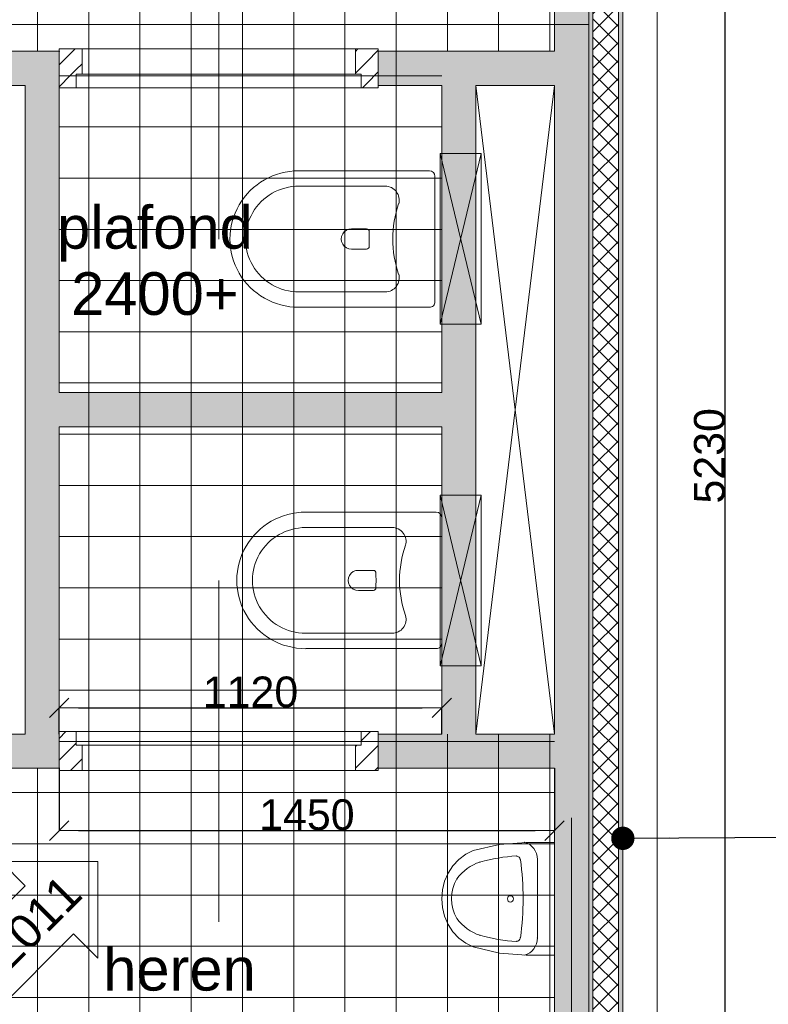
# Model space of a CAD drawing. Extents: x -329827 to 339781, y -55429 to 69134.
# Tile 8 of 139: x -249202 to -247011, y 21050 to 23935. Entities that reach past the tile are written whole.
import ezdxf

# ---------------------------------------------------------------- set-up
doc = ezdxf.new("R2010")
doc.units = 0
doc.header["$LTSCALE"] = 50
doc.linetypes.add('_ .', pattern=[190, 90, -50, 0, -50])
doc.layers.get('0').update_dxf_attribs({"linetype": 'CONTINUOUS'})
doc.layers.get('Defpoints').update_dxf_attribs({"linetype": 'CONTINUOUS'})
for name, color, linetype in [('00 Bestaand', 7, 'CONTINUOUS'), ('00 Bestaand 2D arcering', 7, 'CONTINUOUS'), ('00 Bestaand Deuren', 7, 'CONTINUOUS'), ('00 Bestaand Doorsnede-arcering', 7, 'CONTINUOUS'), ('00 tekst plafond', 7, 'CONTINUOUS'), ('22 Binnenwanden', 7, 'CONTINUOUS'), ('22 Binnenwanden Doorsnede-arcering', 7, 'CONTINUOUS'), ('22 Binnenwanden Laagscheidingslijnen', 7, 'CONTINUOUS'), ('65 Beveiliging', 7, 'CONTINUOUS'), ('A Stramien', 7, 'CONTINUOUS'), ('Tekst_dim 1_ 50', 7, 'CONTINUOUS'), ('Tekst_dim 1_ 50 2D arcering', 7, 'CONTINUOUS'), ('WM5448--', 1, 'CONTINUOUS')]:
    doc.layers.add(name, color=color, linetype=linetype)
doc.styles.add('GENERATED_STYLE_1', font='ARIAL.TTF')
doc.styles.get("Standard").update_dxf_attribs({"font": 'ARIAL.TTF'})
doc.linetypes.add('WBDBO 60', pattern='A,0,[1,4 3e verdieping1.Shx,S=13.888889,R=0,X=0,Y=-6.10623e-16],-1750,0', length=1750)
doc.dimstyles.new('GENERATED_STYLE__3', dxfattribs={"dimtxt": 89.999998, "dimasz": 57, "dimexe": 0.18, "dimexo": 0, "dimgap": 0.09, "dimtad": 1, "dimdec": 0, "dimzin": 0, "dimdsep": 46, "dimtxsty": 'GENERATED_STYLE_1', "dimblk": 'ARROWHEAD_6', "dimblk1": 'ARROWHEAD_6', "dimblk2": 'ARROWHEAD_6', "dimcen": 0.09, "dimclrd": 1, "dimclre": 1, "dimclrt": 2, "dimadec": 1, "dimazin": 0, "dimtfac": 1, "dimtdec": 4, "dimtmove": 0, "dimatfit": 3, "dimfxl": 0, "dimtolj": 1, "dimtzin": 0, "dimarcsym": 0})
doc.dimstyles.new('GENERATED_STYLE__4', dxfattribs={"dimtxt": 89.999998, "dimasz": 57, "dimexe": 0.18, "dimexo": 0, "dimgap": 0.09, "dimtad": 1, "dimtih": 1, "dimtoh": 1, "dimdec": 0, "dimzin": 0, "dimdsep": 46, "dimtxsty": 'GENERATED_STYLE_1', "dimblk": 'ARROWHEAD_6', "dimblk1": 'ARROWHEAD_6', "dimblk2": 'ARROWHEAD_6', "dimcen": 0.09, "dimclrd": 1, "dimclre": 1, "dimclrt": 2, "dimadec": 1, "dimazin": 0, "dimtfac": 1, "dimtdec": 4, "dimtmove": 0, "dimatfit": 3, "dimfxl": 0, "dimtolj": 1, "dimtzin": 0, "dimarcsym": 0})
doc.dimstyles.new('GENERATED_STYLE__8', dxfattribs={"dimtxt": 0.18, "dimasz": 136.8, "dimexe": 0.18, "dimexo": 0.0625, "dimgap": 0.09, "dimtad": 0, "dimtih": 1, "dimtoh": 1, "dimdec": 4, "dimzin": 0, "dimdsep": 46, "dimtxsty": 'Standard', "dimcen": 0.09, "dimadec": 0, "dimazin": 0, "dimtfac": 1, "dimtdec": 4, "dimtmove": 0, "dimatfit": 3, "dimldrblk": 'ARROWHEAD_11', "dimfxl": 0, "dimtolj": 1, "dimtzin": 0, "dimarcsym": 0})
pattern_1 = [(45, (0, 0), (-31.82, 31.82), [])]
pattern_2 = [(0, (0, 0), (0, 37.5), [0, -37.5])]

# ---------------------------------------------------------------- blocks, each defined once
blk = doc.blocks.new('D1a bu h 15')
at = {"layer": '00 Bestaand 2D arcering', "linetype": 'Continuous', "lineweight": 0}
h = blk.add_hatch(dxfattribs=at)
h.set_pattern_fill('12_NAALDHOUT_0002', color=9, style=0, pattern_type=2)
h.set_pattern_definition(pattern_1)
h.paths.add_polyline_path([(-467, 0), (-467, -114), (-433.5, -114), (-433.5, 0)], flags=0)
h = blk.add_hatch(dxfattribs=at)
h.set_pattern_fill('12_NAALDHOUT_0002', color=9, style=0, pattern_type=2)
h.set_pattern_definition(pattern_1)
h.paths.add_polyline_path([(-433.5, 0), (-433.5, -114), (-417, -114), (-417, 0)], flags=0)
h = blk.add_hatch(dxfattribs=at)
h.set_pattern_fill('12_NAALDHOUT_0002', color=9, style=0, pattern_type=2)
h.set_pattern_definition(pattern_1)
h.paths.add_polyline_path([(417, 0), (417, -114), (433.5, -114), (433.5, 0)], flags=0)
h = blk.add_hatch(dxfattribs=at)
h.set_pattern_fill('12_NAALDHOUT_0002', color=9, style=0, pattern_type=2)
h.set_pattern_definition(pattern_1)
h.paths.add_polyline_path([(467, 0), (433.5, 0), (433.5, -114), (467, -114)], flags=0)
h = blk.add_hatch(dxfattribs=at)
h.set_pattern_fill('12_NAALDHOUT_0002', color=9, style=0, pattern_type=2)
h.set_pattern_definition(pattern_1)
h.paths.add_polyline_path([(-417, -40), (-417, -114), (-400, -114), (-400, -40)], flags=0)
h = blk.add_hatch(dxfattribs=at)
h.set_pattern_fill('12_NAALDHOUT_0002', color=9, style=0, pattern_type=2)
h.set_pattern_definition(pattern_1)
h.paths.add_polyline_path([(417, -40), (400, -40), (400, -114), (417, -114)], flags=0)
at = {"layer": '00 Bestaand Deuren', "color": 2, "linetype": 'Continuous', "lineweight": 0}
blk.add_line((0, -557), (0, 443), dxfattribs=at)
at = {"layer": '00 Bestaand Deuren', "color": 1, "linetype": 'Continuous', "lineweight": 0}
for p, q in [((-467, 0), (467, 0)), ((-467, 0), (-467, -114)), ((-417, 0), (417, 0)), ((-417, -40), (-417, 0)), ((417, 0), (417, -40)), ((467, -114), (467, 0)), ((-467, -7), (-467, -107)), ((467, -7), (467, -107)), ((417, -40), (-417, -40)), ((-400, -40), (-400, -114)), ((400, -40), (400, -114)), ((-467, -114), (467, -114))]:
    blk.add_line(p, q, dxfattribs=at)
blk = doc.blocks.new('Wall_2_2', base_point=(11642.6, 23762.7))
at = {"layer": '00 Bestaand Doorsnede-arcering', "linetype": 'Continuous', "lineweight": 0}
for points in [[(11880.5, 24767.2), (11976.6, 24739.4), (12221.9, 25589.3), (12125.8, 25617.1)], [(11594.6, 23776.5), (11690.7, 23748.8), (11717.6, 23842.1), (11621.5, 23869.8)]]:
    blk.add_hatch(color=255, dxfattribs=at).paths.add_polyline_path(points, flags=0)
at = {"layer": '00 Bestaand', "color": 1, "linetype": 'Continuous', "lineweight": 0}
for p, q in [((12125.8, 25617.1), (11880.5, 24767.2)), ((12221.9, 25589.3), (12125.8, 25617.1)), ((11976.6, 24739.4), (12221.9, 25589.3)), ((11880.5, 24767.2), (11976.6, 24739.4)), ((11621.5, 23869.8), (11594.6, 23776.5)), ((11621.5, 23869.8), (11717.6, 23842.1)), ((11690.7, 23748.8), (11717.6, 23842.1)), ((11594.6, 23776.5), (11690.7, 23748.8))]:
    blk.add_line(p, q, dxfattribs=at)
for p in [(11880.5, 24767.2), (11621.5, 23869.8)]:
    blk.add_point(p, dxfattribs=at)
at = {"layer": '00 Bestaand Deuren', "color": 1, "linetype": 'Continuous', "lineweight": 0, "xscale": -1, "zscale": 1000, "rotation": 73.90020166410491}
blk.add_blockref('D1a bu h 15', (11744.3, 24320.4), dxfattribs=at)
blk = doc.blocks.new('Wall_40_2', base_point=(13927.3, 25272))
at = {"layer": '22 Binnenwanden Doorsnede-arcering', "linetype": 'Continuous', "lineweight": 0}
h = blk.add_hatch(dxfattribs=at)
h.set_pattern_fill('10_GIPS_0002', color=9, style=0, pattern_type=2)
h.set_pattern_definition(pattern_2)
h.paths.add_polyline_path([(13927.3, 25272), (13927.3, 20042), (13939.8, 20042), (13939.8, 25272)], flags=0)
h = blk.add_hatch(dxfattribs=at)
h.set_pattern_fill('13_45GR_ISOLATIE_0002', color=9, style=0, pattern_type=2)
h.set_pattern_definition([(45, (0, 0), (-26.516504, 26.516504), []), (135, (0, 0), (26.516504, 26.516504), [])])
h.paths.add_polyline_path([(13939.8, 25272), (13939.8, 20042), (14014.8, 20042), (14014.8, 25272)], flags=0)
h = blk.add_hatch(dxfattribs=at)
h.set_pattern_fill('10_GIPS_0002', color=9, style=0, pattern_type=2)
h.set_pattern_definition(pattern_2)
h.paths.add_polyline_path([(14027.3, 20042), (14027.3, 25272), (14014.8, 25272), (14014.8, 20042)], flags=0)
at = {"layer": '22 Binnenwanden', "color": 1, "linetype": 'Continuous', "lineweight": 0}
for p, q in [((13927.3, 25272), (13927.3, 20042)), ((14027.3, 20042), (14027.3, 25272))]:
    blk.add_line(p, q, dxfattribs=at)
at = {"layer": '22 Binnenwanden Laagscheidingslijnen', "color": 9, "linetype": 'Continuous', "lineweight": 0}
for p, q in [((13939.8, 25272), (13939.8, 20042)), ((14014.8, 20042), (14014.8, 25272))]:
    blk.add_line(p, q, dxfattribs=at)
blk = doc.blocks.new('Wall_112_2', base_point=(13877.3, 19882.9))
at = {"layer": '00 Bestaand Doorsnede-arcering', "linetype": 'Continuous', "lineweight": 0}
blk.add_hatch(color=255, dxfattribs=at).paths.add_polyline_path([(13927.3, 19823.4), (13927.3, 25270), (13827.3, 25270), (13827.3, 19942.5)], flags=0)
at = {"layer": '00 Bestaand', "color": 1, "linetype": 'Continuous', "lineweight": 0}
for p, q in [((13827.3, 25270), (13827.3, 23842.1)), ((13927.3, 19823.4), (13927.3, 25270)), ((13827.3, 23742.1), (13827.3, 21842.1)), ((13827.3, 21742.1), (13827.3, 20254.3))]:
    blk.add_line(p, q, dxfattribs=at)
blk = doc.blocks.new('D1a bu h 15_7')
at = {"layer": '00 Bestaand 2D arcering', "linetype": 'Continuous', "lineweight": 0}
h = blk.add_hatch(dxfattribs=at)
h.set_pattern_fill('12_NAALDHOUT_0002', color=9, style=0, pattern_type=2)
h.set_pattern_definition(pattern_1)
h.paths.add_polyline_path([(-467, 0), (-467, -114), (-433.5, -114), (-433.5, 0)], flags=0)
h = blk.add_hatch(dxfattribs=at)
h.set_pattern_fill('12_NAALDHOUT_0002', color=9, style=0, pattern_type=2)
h.set_pattern_definition(pattern_1)
h.paths.add_polyline_path([(-433.5, 0), (-433.5, -114), (-417, -114), (-417, 0)], flags=0)
h = blk.add_hatch(dxfattribs=at)
h.set_pattern_fill('12_NAALDHOUT_0002', color=9, style=0, pattern_type=2)
h.set_pattern_definition(pattern_1)
h.paths.add_polyline_path([(-417, -74), (-417, 0), (-400, 0), (-400, -74)], flags=0)
h = blk.add_hatch(dxfattribs=at)
h.set_pattern_fill('12_NAALDHOUT_0002', color=9, style=0, pattern_type=2)
h.set_pattern_definition(pattern_1)
h.paths.add_polyline_path([(417, -74), (400, -74), (400, 0), (417, 0)], flags=0)
h = blk.add_hatch(dxfattribs=at)
h.set_pattern_fill('12_NAALDHOUT_0002', color=9, style=0, pattern_type=2)
h.set_pattern_definition(pattern_1)
h.paths.add_polyline_path([(417, 0), (417, -114), (433.5, -114), (433.5, 0)], flags=0)
h = blk.add_hatch(dxfattribs=at)
h.set_pattern_fill('12_NAALDHOUT_0002', color=9, style=0, pattern_type=2)
h.set_pattern_definition(pattern_1)
h.paths.add_polyline_path([(467, 0), (433.5, 0), (433.5, -114), (467, -114)], flags=0)
at = {"layer": '00 Bestaand Deuren', "color": 2, "linetype": 'Continuous', "lineweight": 0}
blk.add_line((0, -557), (0, 443), dxfattribs=at)
at = {"layer": '00 Bestaand Deuren', "color": 1, "linetype": 'Continuous', "lineweight": 0}
for p, q in [((-467, 0), (467, 0)), ((-467, 0), (-467, -114)), ((-400, -74), (-400, 0)), ((400, -74), (400, 0)), ((467, -114), (467, 0)), ((-467, -7), (-467, -107)), ((467, -7), (467, -107)), ((417, -74), (-417, -74)), ((-417, -74), (-417, -114)), ((417, -114), (417, -74)), ((-467, -114), (467, -114)), ((-417, -114), (417, -114))]:
    blk.add_line(p, q, dxfattribs=at)
blk = doc.blocks.new('Wall_115_2', base_point=(13877.3, 21842.1))
at = {"layer": '00 Bestaand Doorsnede-arcering', "linetype": 'Continuous', "lineweight": 0}
for points in [[(11637.8, 21842.1), (11637.8, 21742.1), (12377.3, 21742.1), (12377.3, 21842.1)], [(13827.3, 21842.1), (13311.3, 21842.1), (13311.3, 21742.1), (13827.3, 21742.1)]]:
    blk.add_hatch(color=255, dxfattribs=at).paths.add_polyline_path(points, flags=0)
at = {"layer": '00 Bestaand', "color": 1, "linetype": 'Continuous', "lineweight": 0}
for p, q in [((12277.3, 21842.1), (11637.8, 21842.1)), ((11637.8, 21842.1), (11637.8, 21742.1)), ((12377.3, 21742.1), (12377.3, 21842.1)), ((13311.3, 21742.1), (13311.3, 21842.1)), ((13497.3, 21842.1), (13311.3, 21842.1)), ((13827.3, 21842.1), (13597.3, 21842.1)), ((11637.8, 21742.1), (12377.3, 21742.1)), ((13311.3, 21742.1), (13827.3, 21742.1))]:
    blk.add_line(p, q, dxfattribs=at)
for p in [(12377.3, 21742.1), (13311.3, 21742.1)]:
    blk.add_point(p, dxfattribs=at)
at = {"layer": '00 Bestaand Deuren', "color": 1, "linetype": 'Continuous', "lineweight": 0, "zscale": 1000, "rotation": 180}
blk.add_blockref('D1a bu h 15_7', (12844.3, 21735.1), dxfattribs=at)
blk = doc.blocks.new('Wall_116_2', base_point=(13597.3, 21842.1))
at = {"layer": '00 Bestaand Doorsnede-arcering', "linetype": 'Continuous', "lineweight": 0}
blk.add_hatch(color=255, dxfattribs=at).paths.add_polyline_path([(13597.3, 21842.1), (13597.3, 23742.1), (13497.3, 23742.1), (13497.3, 21842.1)], flags=0)
at = {"layer": '00 Bestaand', "color": 1, "linetype": 'Continuous', "lineweight": 0}
for p, q in [((13497.3, 23742.1), (13497.3, 22842.1)), ((13597.3, 21842.1), (13597.3, 23742.1)), ((13497.3, 22742.1), (13497.3, 21842.1))]:
    blk.add_line(p, q, dxfattribs=at)
blk = doc.blocks.new('D1a bu h 15_8')
at = {"layer": '00 Bestaand 2D arcering', "linetype": 'Continuous', "lineweight": 0}
h = blk.add_hatch(dxfattribs=at)
h.set_pattern_fill('12_NAALDHOUT_0002', color=9, style=0, pattern_type=2)
h.set_pattern_definition(pattern_1)
h.paths.add_polyline_path([(-467, 0), (-467, -114), (-433.5, -114), (-433.5, 0)], flags=0)
h = blk.add_hatch(dxfattribs=at)
h.set_pattern_fill('12_NAALDHOUT_0002', color=9, style=0, pattern_type=2)
h.set_pattern_definition(pattern_1)
h.paths.add_polyline_path([(-433.5, 0), (-433.5, -114), (-417, -114), (-417, 0)], flags=0)
h = blk.add_hatch(dxfattribs=at)
h.set_pattern_fill('12_NAALDHOUT_0002', color=9, style=0, pattern_type=2)
h.set_pattern_definition(pattern_1)
h.paths.add_polyline_path([(-417, -74), (-417, 0), (-400, 0), (-400, -74)], flags=0)
h = blk.add_hatch(dxfattribs=at)
h.set_pattern_fill('12_NAALDHOUT_0002', color=9, style=0, pattern_type=2)
h.set_pattern_definition(pattern_1)
h.paths.add_polyline_path([(417, -74), (400, -74), (400, 0), (417, 0)], flags=0)
h = blk.add_hatch(dxfattribs=at)
h.set_pattern_fill('12_NAALDHOUT_0002', color=9, style=0, pattern_type=2)
h.set_pattern_definition(pattern_1)
h.paths.add_polyline_path([(417, 0), (417, -114), (433.5, -114), (433.5, 0)], flags=0)
h = blk.add_hatch(dxfattribs=at)
h.set_pattern_fill('12_NAALDHOUT_0002', color=9, style=0, pattern_type=2)
h.set_pattern_definition(pattern_1)
h.paths.add_polyline_path([(467, 0), (433.5, 0), (433.5, -114), (467, -114)], flags=0)
at = {"layer": '00 Bestaand Deuren', "color": 2, "linetype": 'Continuous', "lineweight": 0}
blk.add_line((0, -557), (0, 443), dxfattribs=at)
at = {"layer": '00 Bestaand Deuren', "color": 1, "linetype": 'Continuous', "lineweight": 0}
for p, q in [((-467, 0), (467, 0)), ((-467, 0), (-467, -114)), ((-400, -74), (-400, 0)), ((400, -74), (400, 0)), ((467, -114), (467, 0)), ((-467, -7), (-467, -107)), ((467, -7), (467, -107)), ((417, -74), (-417, -74)), ((-417, -74), (-417, -114)), ((417, -114), (417, -74)), ((-467, -114), (467, -114)), ((-417, -114), (417, -114))]:
    blk.add_line(p, q, dxfattribs=at)
blk = doc.blocks.new('Wall_117_2', base_point=(11637.8, 23742.1))
at = {"layer": '00 Bestaand Doorsnede-arcering', "linetype": 'Continuous', "lineweight": 0}
for points in [[(11637.8, 23842.1), (11637.8, 23742.1), (12377.3, 23742.1), (12377.3, 23842.1)], [(13827.3, 23842.1), (13311.3, 23842.1), (13311.3, 23742.1), (13827.3, 23742.1)]]:
    blk.add_hatch(color=255, dxfattribs=at).paths.add_polyline_path(points, flags=0)
at = {"layer": '00 Bestaand', "color": 1, "linetype": 'Continuous', "lineweight": 0}
for p, q in [((12377.3, 23842.1), (11637.8, 23842.1)), ((11637.8, 23842.1), (11637.8, 23742.1)), ((12377.3, 23842.1), (12377.3, 23742.1)), ((13311.3, 23842.1), (13311.3, 23742.1)), ((13827.3, 23842.1), (13311.3, 23842.1)), ((11637.8, 23742.1), (12277.3, 23742.1)), ((13311.3, 23742.1), (13497.3, 23742.1)), ((13597.3, 23742.1), (13827.3, 23742.1))]:
    blk.add_line(p, q, dxfattribs=at)
for p in [(12377.3, 23842.1), (13311.3, 23842.1)]:
    blk.add_point(p, dxfattribs=at)
at = {"layer": '00 Bestaand Deuren', "color": 1, "linetype": 'Continuous', "lineweight": 0, "zscale": 1000}
blk.add_blockref('D1a bu h 15_8', (12844.3, 23849.1), dxfattribs=at)
blk = doc.blocks.new('Wall_118_2', base_point=(12377.3, 21842.1))
at = {"layer": '00 Bestaand Doorsnede-arcering', "linetype": 'Continuous', "lineweight": 0}
blk.add_hatch(color=255, dxfattribs=at).paths.add_polyline_path([(12377.3, 21842.1), (12377.3, 23742.1), (12277.3, 23742.1), (12277.3, 21842.1)], flags=0)
at = {"layer": '00 Bestaand', "color": 1, "linetype": 'Continuous', "lineweight": 0}
for p, q in [((12277.3, 23742.1), (12277.3, 21842.1)), ((12377.3, 22842.1), (12377.3, 23742.1)), ((12377.3, 21842.1), (12377.3, 22742.1))]:
    blk.add_line(p, q, dxfattribs=at)
blk = doc.blocks.new('Wall_119_2', base_point=(12377.3, 22742.1))
at = {"layer": '00 Bestaand Doorsnede-arcering', "linetype": 'Continuous', "lineweight": 0}
blk.add_hatch(color=255, dxfattribs=at).paths.add_polyline_path([(12377.3, 22742.1), (13497.3, 22742.1), (13497.3, 22842.1), (12377.3, 22842.1)], flags=0)
at = {"layer": '00 Bestaand', "color": 1, "linetype": 'Continuous', "lineweight": 0}
for p, q in [((13497.3, 22842.1), (12377.3, 22842.1)), ((12377.3, 22742.1), (13497.3, 22742.1))]:
    blk.add_line(p, q, dxfattribs=at)
blk = doc.blocks.new('Urinoir 01 15')
at = {"layer": '00 Bestaand', "color": 1, "linetype": 'Continuous', "lineweight": 0}
for p, q in [((165.1, 0), (-165.1, 0)), ((-165.1, 0), (-165.1, -83)), ((165.1, -83), (165.1, 0)), ((115, -50.2), (-115, -50.2)), ((-165.1, -83), (-159.1, -161.3)), ((159.1, -161.3), (165.1, -83)), ((-159.1, -161.3), (-141.2, -237.9)), ((141.2, -237.9), (159.1, -161.3)), ((-141.2, -237.9), (-130.1, -260.1)), ((130.1, -260.1), (141.2, -237.9)), ((-130.1, -260.1), (-115.1, -280.1)), ((-115.1, -280.1), (-96.6, -297.4)), ((96.6, -297.4), (115.1, -280.1)), ((115.1, -280.1), (130.1, -260.1)), ((-96.6, -297.4), (-75.2, -311.4)), ((-75.2, -311.4), (-51.4, -321.7)), ((51.4, -321.7), (75.2, -311.4)), ((75.2, -311.4), (96.6, -297.4)), ((-51.4, -321.7), (-26.1, -328.1)), ((-26.1, -328.1), (0, -330.2)), ((0, -330.2), (26.1, -328.1)), ((26.1, -328.1), (51.4, -321.7))]:
    blk.add_line(p, q, dxfattribs=at)
for centre, major_axis, start_param, end_param in [((-115, -98), (51.3, 0), 1.570796, 2.919805), ((115, -98), (51.3, 0), 0.221788, 1.570796), ((-111.9, -112), (13.3, 0), 1.753661, 3.055796), ((440.2, -83.6), (566.2, 0), 3.193476, 3.39964), ((0, -843.5), (806.5, 0), 1.428537, 1.713056), ((-440.2, -83.6), (566.2, 0), 6.025138, 6.231302), ((111.9, -112), (13.3, 0), 0.085797, 1.387931), ((29.6, -181.3), (142.4, 0), 3.42286, 4.04878), ((-29.6, -181.3), (142.4, 0), 5.375998, 6.001918), ((0, -202.6), (106.6, 0), 4.135515, 5.289263)]:
    blk.add_ellipse(centre, major_axis=major_axis, ratio=0.93164, start_param=start_param, end_param=end_param, dxfattribs=at)
blk.add_ellipse((0.4, -129.2), major_axis=(9.27, 0), ratio=0.93164, dxfattribs=at)
for p in [(115, -50.2), (-165.1, -87.4), (-125.2, -110.9), (-114.3, -99.7), (114.3, -99.7), (125.2, -110.9), (-107.2, -218.2), (107.2, -218.2), (-58.1, -285.9), (58.1, -285.9)]:
    blk.add_point(p, dxfattribs=at)
blk = doc.blocks.new('Toilet hangend 15+')
at = {"layer": '00 Bestaand', "color": 1, "linetype": 'Continuous', "lineweight": 0}
for p, q in [((-200, 838.9), (-200, 1221.2)), ((-184.2, 1237.2), (184.2, 1237.2)), ((200, 1221.2), (200, 838.9)), ((-154.9, 1091.6), (-154.9, 838.9)), ((154.9, 1091.6), (154.9, 838.9)), ((-19.6, 1044.5), (-21.5, 1044.6)), ((-14.6, 1044.6), (-19.6, 1044.5)), ((-9.8, 1044.5), (-14.6, 1044.6)), ((-5.2, 1044.7), (-9.8, 1044.5)), ((0, 1044.8), (-5.2, 1044.7)), ((0, 1044.8), (5.2, 1044.7)), ((5.2, 1044.7), (9.8, 1044.5)), ((9.8, 1044.5), (14.6, 1044.6)), ((14.6, 1044.6), (19.6, 1044.5)), ((19.6, 1044.5), (21.5, 1044.6)), ((-29.4, 1037.1), (-29.4, 993)), ((29.4, 1037.1), (29.4, 993))]:
    blk.add_line(p, q, dxfattribs=at)
for centre, major_axis, start_param, end_param in [((-184.2, 1221.2), (0, -15.9), 3.141593, 4.712389), ((184.2, 1221.2), (0, -15.9), 1.570796, 3.141593), ((-114.2, 1091.6), (0, -41), 2.86063, 4.712389), ((0, 1429.5), (0, -316.1), 5.948388, 6.617983), ((114.2, 1091.6), (0, -41), 1.570796, 3.422556), ((-22.1, 1037.2), (0, -7.4), 3.058056, 4.730947), ((22.1, 1037.2), (0, -7.4), 1.552239, 3.225129), ((0, 992.7), (0, -29.7), 4.702501, 7.86387), ((0, 838.9), (0, -201.8), 4.712389, 7.853982), ((0, 838.9), (0, -156.2), 4.712389, 7.853982)]:
    blk.add_ellipse(centre, major_axis=major_axis, ratio=0.991228, start_param=start_param, end_param=end_param, dxfattribs=at)
blk = doc.blocks.new('2D Wijzigingspijl 15+[3]_2', base_point=(12490.1, 21468.4))
at = {"color": 1, "linetype": 'Continuous', "lineweight": 0}
for p, q in [((12490.1, 21468.4), (12207.2, 21468.4)), ((12207.2, 21468.4), (12277.9, 21397.7)), ((12490.1, 21185.6), (12490.1, 21468.4)), ((12277.9, 21397.7), (11870, 20989.8)), ((12011.5, 20848.4), (12419.4, 21256.3)), ((12419.4, 21256.3), (12490.1, 21185.6))]:
    blk.add_line(p, q, dxfattribs=at)
blk.add_arc((11940.7, 20919.1), 100, 135, 315, dxfattribs=at)
at = {"color": 2, "lineweight": 0, "insert": (12415.9, 21401.1), "char_height": 100, "attachment_point": 6, "rotation": 45, "style": 'GENERATED_STYLE_1'}
blk.add_mtext('{ 23-12-2011}', dxfattribs=at)
blk = doc.blocks.new('ARROWHEAD_6')
at = {"color": 0, "linetype": 'Continuous', "lineweight": 0}
for p, q in [((0, 0), (-1, 0)), ((-0.5, -0.5), (0.5, 0.5))]:
    blk.add_line(p, q, dxfattribs=at)
blk = doc.blocks.new('*D1716')
at = {"layer": 'Defpoints', "color": 0, "linetype": 'Continuous', "transparency": 16777216}
for p in [(-338322.6, 75292.3), (-338022.6, 75292.3), (-338322.6, 70062.3)]:
    blk.add_point(p, dxfattribs=at)
at = {"layer": 'Tekst_dim 1_ 50', "color": 1, "linetype": 'Continuous', "lineweight": -2, "transparency": 16777216}
for p, q in [((-338322.6, 75292.3), (-338022.4, 75292.3)), ((-338022.6, 70119.3), (-338022.6, 75235.3)), ((-338322.6, 70062.3), (-338022.4, 70062.3))]:
    blk.add_line(p, q, dxfattribs=at)
at = {"layer": 'Tekst_dim 1_ 50', "color": 1, "linetype": 'Continuous', "lineweight": -2, "transparency": 16777216, "xscale": 56.99999999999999, "yscale": 56.99999999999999, "zscale": 56.99999999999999}
for p, rotation in [((-338022.6, 75292.3), 90), ((-338022.6, 70062.3), 270)]:
    blk.add_blockref('ARROWHEAD_6', p, dxfattribs=dict(at, rotation=rotation))
at = {"layer": 'Tekst_dim 1_ 50', "color": 2, "linetype": 'Continuous', "lineweight": 0, "transparency": 16777216, "insert": (-338068.7, 72677.3), "char_height": 90, "attachment_point": 5, "rotation": 90, "style": 'GENERATED_STYLE_1'}
blk.add_mtext('\\A1;5230', dxfattribs=at)
blk = doc.blocks.new('*D1717')
at = {"layer": 'Defpoints', "color": 0, "linetype": 'Continuous', "transparency": 16777216}
for p in [(-339972.6, 71762.4), (-338522.6, 71762.4), (-338522.6, 71579.4)]:
    blk.add_point(p, dxfattribs=at)
at = {"layer": 'Tekst_dim 1_ 50', "color": 1, "linetype": 'Continuous', "lineweight": -2, "transparency": 16777216}
for p, q in [((-339972.6, 71762.4), (-339972.6, 71579.2)), ((-338522.6, 71762.4), (-338522.6, 71579.2)), ((-339915.6, 71579.4), (-338579.6, 71579.4))]:
    blk.add_line(p, q, dxfattribs=at)
at = {"layer": 'Tekst_dim 1_ 50', "color": 1, "linetype": 'Continuous', "lineweight": -2, "transparency": 16777216, "xscale": 56.99999999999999, "yscale": 56.99999999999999, "zscale": 56.99999999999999, "rotation": 180}
blk.add_blockref('ARROWHEAD_6', (-339972.6, 71579.4), dxfattribs=at)
at = {"layer": 'Tekst_dim 1_ 50', "color": 1, "linetype": 'Continuous', "lineweight": -2, "transparency": 16777216, "xscale": 56.99999999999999, "yscale": 56.99999999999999, "zscale": 56.99999999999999}
blk.add_blockref('ARROWHEAD_6', (-338522.6, 71579.4), dxfattribs=at)
at = {"layer": 'Tekst_dim 1_ 50', "color": 2, "linetype": 'Continuous', "lineweight": 0, "transparency": 16777216, "insert": (-339247.6, 71625.5), "char_height": 90, "attachment_point": 5, "style": 'GENERATED_STYLE_1'}
blk.add_mtext('\\A1;1450', dxfattribs=at)
blk = doc.blocks.new('*D1718')
at = {"layer": 'Defpoints', "color": 0, "linetype": 'Continuous', "transparency": 16777216}
for p in [(-338852.6, 71939), (-339972.6, 71862.4), (-338852.6, 71862.4)]:
    blk.add_point(p, dxfattribs=at)
at = {"layer": 'Tekst_dim 1_ 50', "color": 1, "linetype": 'Continuous', "lineweight": -2, "transparency": 16777216}
for p, q in [((-339972.6, 71862.4), (-339972.6, 71939.2)), ((-339915.6, 71939), (-338909.6, 71939)), ((-338852.6, 71862.4), (-338852.6, 71939.2))]:
    blk.add_line(p, q, dxfattribs=at)
at = {"layer": 'Tekst_dim 1_ 50', "color": 1, "linetype": 'Continuous', "lineweight": -2, "transparency": 16777216, "xscale": 56.99999999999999, "yscale": 56.99999999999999, "zscale": 56.99999999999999, "rotation": 180}
blk.add_blockref('ARROWHEAD_6', (-339972.6, 71939), dxfattribs=at)
at = {"layer": 'Tekst_dim 1_ 50', "color": 1, "linetype": 'Continuous', "lineweight": -2, "transparency": 16777216, "xscale": 56.99999999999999, "yscale": 56.99999999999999, "zscale": 56.99999999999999}
blk.add_blockref('ARROWHEAD_6', (-338852.6, 71939), dxfattribs=at)
at = {"layer": 'Tekst_dim 1_ 50', "color": 2, "linetype": 'Continuous', "lineweight": 0, "transparency": 16777216, "insert": (-339412.6, 71985.1), "char_height": 90, "attachment_point": 5, "style": 'GENERATED_STYLE_1'}
blk.add_mtext('\\A1;1120', dxfattribs=at)
blk = doc.blocks.new('ARROWHEAD_11')
at = {"color": 0, "linetype": 'Continuous', "lineweight": 0}
blk.add_line((0, 0), (-1, 0), dxfattribs=at)
at = {"color": 0, "linetype": 'Continuous', "lineweight": 0, "const_width": 0.25, "flags": 128}
blk.add_lwpolyline([(-0.125, 0, 1), (0.125, 0, 1)], format="xyb", close=True, dxfattribs=at)
blk = doc.blocks.new('Inbouwreservoir 15+')
at = {"layer": '00 Bestaand', "color": 1, "linetype": 'Continuous', "lineweight": 0}
for p, q in [((500, 120), (0, 120)), ((0, 120), (0, 0)), ((0, 0), (500, 120)), ((0, 120), (500, 0)), ((500, 0), (500, 120)), ((0, 0), (500, 0))]:
    blk.add_line(p, q, dxfattribs=at)
blk = doc.blocks.new('Inbouwreservoir 15+_2')
at = {"layer": '00 Bestaand', "color": 1, "linetype": 'Continuous', "lineweight": 0}
for p, q in [((500, 120), (0, 120)), ((0, 120), (0, 0)), ((0, 0), (500, 120)), ((0, 120), (500, 0)), ((500, 0), (500, 120)), ((0, 0), (500, 0))]:
    blk.add_line(p, q, dxfattribs=at)
blk = doc.blocks.new('fdsdfh')
at = {"layer": 'Tekst_dim 1_ 50 2D arcering', "linetype": 'Continuous', "lineweight": 0}
h = blk.add_hatch(dxfattribs=at)
h.set_pattern_fill('RASTER_150_0002', color=252, style=0, pattern_type=2)
h.set_pattern_definition([(0, (-352349.93, 50020.29), (0, 150), []), (90, (-352349.93, 50020.29), (-150, 0), [])])
h.paths.add_polyline_path([(-339972.6, 71762.2), (-340657, 71762.9), (-340490.8, 70308), (-339322.6, 70103.1), (-339322.6, 70274.6), (-338522.6, 70274.6), (-338522.6, 71862.4), (-338852.6, 71862.4), (-338852.6, 73862.4), (-338422.6, 73862.4), (-338422.6, 75290.3), (-340128, 75609.6), (-340632.3, 73862.4), (-339972.6, 73862.4)], flags=0)
at = {"color": 1, "linetype": 'Continuous', "lineweight": 0, "flags": 128}
blk.add_lwpolyline([(-338752.6, 73762.4), (-338522.6, 71862.4), (-338752.6, 71862.4), (-338522.6, 73762.4)], close=True, dxfattribs=at)
at = {"layer": '65 Beveiliging', "color": 1, "linetype": 'WBDBO 60', "lineweight": 0, "flags": 128}
blk.add_lwpolyline([(-346934.1, 71165.2), (-342555.3, 71165.2), (-342555.3, 70623.6), (-340728.1, 70623.6), (-340672.5, 70136.8), (-338222.6, 69707.1), (-338222.6, 77231.8)], dxfattribs=at)
at = {"layer": 'A Stramien', "color": 9, "linetype": '_ .', "lineweight": 0, "flags": 128}
blk.add_lwpolyline([(-338472.6, 57617.2), (-338472.6, 88255.4)], dxfattribs=at)
for points in [[(-305728.9, 72199.7), (-323977.9, 69395.6, -0.123), (-351351.8, 73578.1)], [(-305728.9, 70399.7), (-323967.9, 67595.6, -0.123), (-351352.6, 71777.4)]]:
    blk.add_lwpolyline(points, format="xyb", dxfattribs=at)
at = {"color": 1, "linetype": 'Continuous', "lineweight": 0}
blk.add_blockref('2D Wijzigingspijl 15+[3]_2', (-339859.9, 71488.7), dxfattribs=at)
at = {"layer": '00 Bestaand', "color": 1, "lineweight": 0}
for name, p in [('Wall_2_2', (-340707.3, 73782.9)), ('Wall_112_2', (-338472.6, 69903.2)), ('Wall_117_2', (-340712.1, 73762.4)), ('Wall_118_2', (-339972.6, 71862.4)), ('Wall_116_2', (-338752.6, 71862.4)), ('Wall_119_2', (-339972.6, 72762.4)), ('Wall_115_2', (-338472.6, 71862.4))]:
    blk.add_blockref(name, p, dxfattribs=at)
at = {"layer": '00 Bestaand', "color": 1, "linetype": 'Continuous', "lineweight": 0, "zscale": 1000}
for name, p, rotation in [('Inbouwreservoir 15+_2', (-338737.6, 73062.6), 90), ('Toilet hangend 15+', (-340109.8, 73312.4), 270), ('Toilet hangend 15+', (-340089.8, 72312.4), 270), ('Urinoir 01 15', (-338522.6, 71379.9), 270)]:
    blk.add_blockref(name, p, dxfattribs=dict(at, rotation=rotation))
at = {"layer": '00 Bestaand', "color": 1, "linetype": 'Continuous', "lineweight": 0, "xscale": -1, "zscale": 1000, "rotation": 90}
blk.add_blockref('Inbouwreservoir 15+', (-338737.6, 72562.1), dxfattribs=at)
at = {"layer": '22 Binnenwanden', "color": 1, "lineweight": 0}
blk.add_blockref('Wall_40_2', (-338422.6, 75292.3), dxfattribs=at)
at = {"layer": '00 tekst plafond', "color": 1, "linetype": 'Continuous', "lineweight": 0, "insert": (-339692.4, 73248.7), "char_height": 125, "attachment_point": 5, "line_spacing_factor": 0.930826, "style": 'GENERATED_STYLE_1'}
blk.add_mtext('{plafond\\P2400+}', dxfattribs=at)
at = {"layer": 'Tekst_dim 1_ 50', "color": 1, "linetype": 'Continuous', "lineweight": 0, "insert": (-339620.4, 71172.4), "char_height": 125, "attachment_point": 5, "style": 'GENERATED_STYLE_1'}
blk.add_mtext('{heren}', dxfattribs=at)
at = {"layer": 'Tekst_dim 1_ 50', "color": 1, "linetype": 'Continuous', "lineweight": 0}
dim = blk.add_linear_dim(base=(-338022.6, 75292.3), p1=(-338322.6, 70062.3), p2=(-338322.6, 75292.3), angle=90, dimstyle='GENERATED_STYLE__3', dxfattribs=at)
dim.commit()
dim.dimension.update_dxf_attribs({"geometry": '*D1716', "text_midpoint": (-338068.7, 72677.3)})
for base, p1, p2, picture, middle in [((-338852.6, 71939), (-339972.6, 71862.4), (-338852.6, 71862.4), '*D1718', (-339412.6, 71985.1)), ((-338522.6, 71579.4), (-339972.6, 71762.4), (-338522.6, 71762.4), '*D1717', (-339247.6, 71625.5))]:
    dim = blk.add_linear_dim(base=base, p1=p1, p2=p2, dimstyle='GENERATED_STYLE__4', dxfattribs=at)
    dim.commit()
    dim.dimension.update_dxf_attribs({"geometry": picture, "text_midpoint": middle})
at = {"layer": 'Tekst_dim 1_ 50', "color": 1, "linetype": 'Continuous', "lineweight": 0, "annotation_type": 0, "has_hookline": 1, "hookline_direction": 0, "text_width": 702.2}
blk.add_leader([(-338322.6, 71556.8), (-337723.4, 71561.3)], dimstyle='GENERATED_STYLE__8', dxfattribs=at)

msp = doc.modelspace()

# ---------------------------------------------------------------- block references
at = {"layer": 'WM5448--'}
msp.add_blockref('fdsdfh', (90886.3, -50020.3), dxfattribs=at)

doc.saveas('drawing.dxf')
